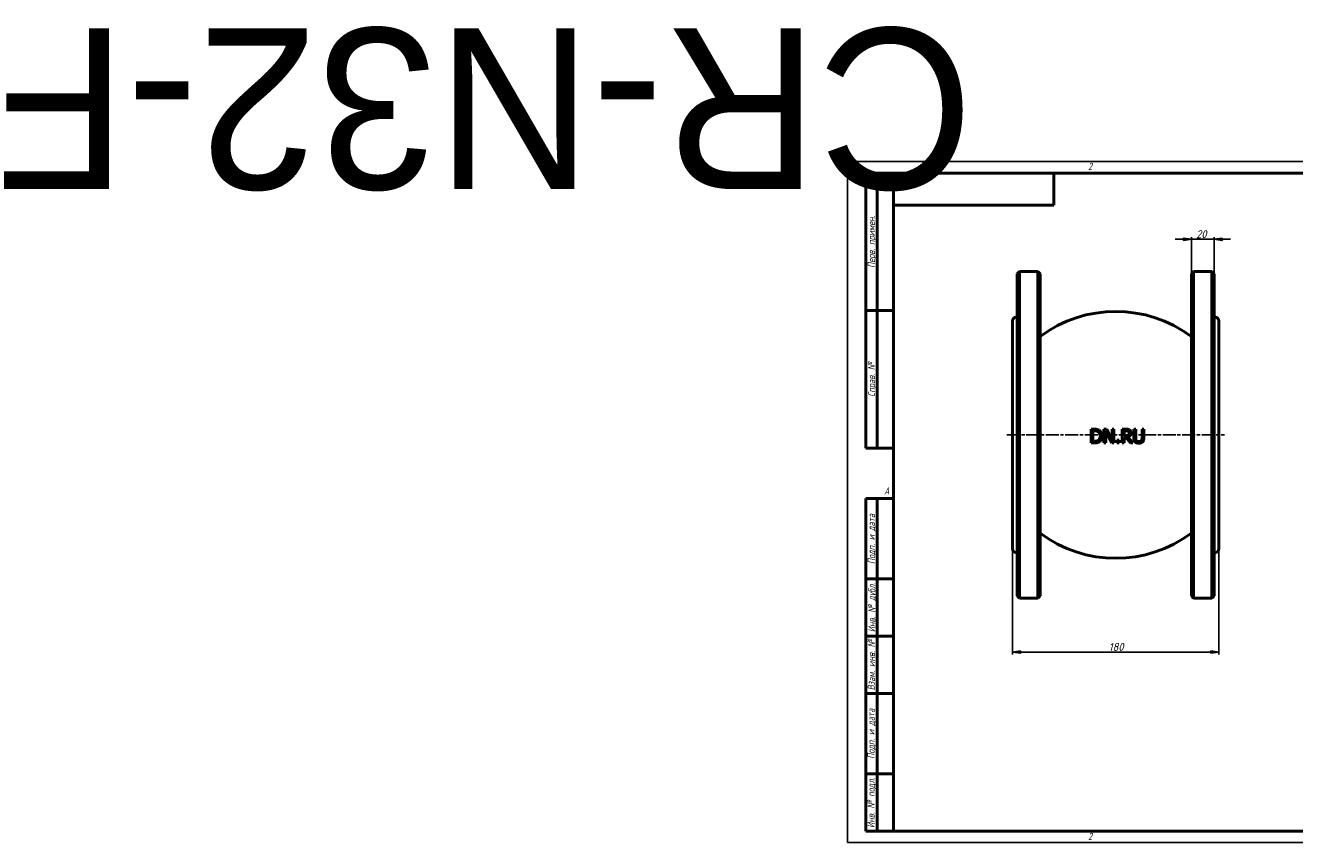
# Model space of a CAD drawing. Header units: millimetres. Extents: x -717 to 4891, y -139 to 713.
# Tile 1 of 4: x -717 to 390, y 0 to 713. Entities that reach past the tile are written whole.
import ezdxf
from ezdxf.enums import TextEntityAlignment as Align

# ---------------------------------------------------------------- set-up
doc = ezdxf.new("R2018")
doc.units = ezdxf.units.MM
doc.header["$LTSCALE"] = 2
doc.linetypes.add('CHAIN', pattern=[0.7087, 0.4724, -0.0591, 0.1181, -0.0591])
for name, color, linetype, lineweight in [('Видимый контур (ГОСТ)', 7, 'Continuous', 50), ('Кромка (ГОСТ)', 7, 'Continuous', 50), ('Обозначение (ГОСТ)', 7, 'Continuous', 25), ('Осевая линия (ГОСТ)', 7, 'Continuous', 25), ('Размер (ГОСТ)', 7, 'Continuous', 25), ('Эскизная геометрия (ГОСТ)', 7, 'Continuous', 50)]:
    doc.layers.add(name, color=color, linetype=linetype, lineweight=lineweight)
doc.styles.add('Альтернативный текст (ГОСТ)', font='arial.ttf', dxfattribs={"width": 0.8})
doc.styles.add('Обычный текст (ГОСТ)', font='GOST Common Italic.ttf')
doc.dimstyles.new('Обычный (ГОСТ)', dxfattribs={"dimscale": 2, "dimtxt": 3.5, "dimasz": 3.5, "dimexe": 1, "dimexo": 0, "dimgap": 0.5, "dimtad": 1, "dimrnd": 1e-08, "dimtxsty": 'Обычный текст (ГОСТ)', "dimblk": 'Filled-1', "dimcen": 0.09, "dimdle": 15, "dimclrd": 256, "dimclre": 256, "dimclrt": 256, "dimazin": 2, "dimtfac": 0.714286, "dimtdec": 3, "dimtmove": 0, "dimatfit": 3, "dimfxl": 1, "dimtolj": 1, "dimlwd": 25, "dimlwe": 25, "dimarcsym": 0})

# ---------------------------------------------------------------- blocks, each defined once
blk = doc.blocks.new('Рамки ГОСТ - Рамка')
at = {"layer": 'Кромка (ГОСТ)', "lineweight": 25}
for p, q in [((0, 0), (0, 297)), ((0, 297), (420, 297)), ((420, 297), (420, 0)), ((420, 0), (0, 0))]:
    blk.add_line(p, q, dxfattribs=at)
at = {"layer": 'Кромка (ГОСТ)'}
for p, q in [((210, 292), (210, 297)), ((415, 292), (20, 292)), ((20, 292), (20, 5)), ((415, 5), (415, 292)), ((20, 5), (415, 5)), ((210, 5), (210, 0))]:
    blk.add_line(p, q, dxfattribs=at)
at = {"layer": 'Кромка (ГОСТ)', "char_height": 3.17, "attachment_point": 1, "style": 'Альтернативный текст (ГОСТ)'}
for s, insert, width in [('\\fGOST Common|b0|i1;{\\H3.1700;2}', (105, 296.5), 5.2328), ('\\fGOST Common|b0|i1;{\\H3.1700;1}', (315.02, 296.44), 5.2327), ('\\fGOST Common|b0|i1;{\\H3.1700;A}', (16, 155), 5.1335), ('\\fGOST Common|b0|i1;{\\H3.1700;A}', (416, 148.5), 5.0704), ('\\fGOST Common|b0|i1;{\\H3.1700;2}', (104.99, 4.3), 5.2328), ('\\fGOST Common|b0|i1;{\\H3.1700;1}', (315, 4.14), 6.6287), ('\\fGOST Common|b0|i1;{\\H3.1700;Формат А3}', (370, 4.39), 25.2103)]:
    blk.add_mtext(s, dxfattribs=dict(at, insert=insert, width=width))
blk = doc.blocks.new('ГОСТ - Доп. графы 1')
at = {"layer": 'Эскизная геометрия (ГОСТ)'}
for p, q in [((-12, 0), (-12, 145)), ((-12, 145), (0, 145)), ((-7, 145), (-7, 0)), ((-12, 110), (-7, 110)), ((-7, 110), (0, 110)), ((-12, 85), (-7, 85)), ((-7, 85), (0, 85)), ((-12, 60), (-7, 60)), ((-7, 60), (0, 60)), ((-12, 25), (-7, 25)), ((-7, 25), (0, 25)), ((0, 0), (-12, 0))]:
    blk.add_line(p, q, dxfattribs=at)
at = {"layer": 'Обозначение (ГОСТ)', "char_height": 3.17, "attachment_point": 5, "rotation": 90, "style": 'Альтернативный текст (ГОСТ)'}
for s, insert, width in [('\\fGOST Common|b0|i1;{\\H3.1700;Подп. и дата}', (-9.37, 127.41), 34.7679), ('\\fGOST Common|b0|i1;{\\H3.1700;Инв. № дубл.}', (-8.95, 97.55), 24.8438), ('\\fGOST Common|b0|i1;{\\H3.1700;Взам. инв. №}', (-9.58, 72.53), 24.8669), ('\\fGOST Common|b0|i1;{\\H3.1700;Подп. и дата}', (-9.5, 42.47), 35.1486), ('\\fGOST Common|b0|i1;{\\H3.1700;Инв. № подл.}', (-9.5, 12.41), 24.9618)]:
    blk.add_mtext(s, dxfattribs=dict(at, insert=insert, width=width))
at = {"layer": 'Обозначение (ГОСТ)', "lineweight": 30, "flags": 17}
for tag, p in [('Подп._и_дата_2', (-3.53, 127.51)), ('Инв._номер_дубликата', (-3.41, 97.47)), ('Взамен_инв._номера', (-3.46, 72.53)), ('Подп._и_дата_1', (-3.42, 42.35)), ('ИНВЕНТАРНЫЙ_НОМЕР', (-3.33, 12.68))]:
    blk.add_attdef(tag, text='', height=3.17, rotation=90, dxfattribs=at).set_placement(p, align=Align.MIDDLE_CENTER)
blk = doc.blocks.new('ГОСТ - Доп. графы 2')
at = {"layer": 'Эскизная геометрия (ГОСТ)'}
for p, q in [((-12, 0), (-12, 120)), ((-12, 120), (0, 120)), ((-7, 0), (-7, 120)), ((-12, 60), (0, 60)), ((0, 0), (-12, 0))]:
    blk.add_line(p, q, dxfattribs=at)
at = {"layer": 'Обозначение (ГОСТ)', "char_height": 3.17, "attachment_point": 5, "rotation": 90, "style": 'Альтернативный текст (ГОСТ)'}
for s, insert, width in [('\\fGOST Common|b0|i1;{\\H3.1700;Перв. примен.}', (-9.19, 90.05), 60.0143), ('\\fGOST Common|b0|i1;{\\H3.1700;Справ. №}', (-9.1, 30), 59.9357)]:
    blk.add_mtext(s, dxfattribs=dict(at, insert=insert, width=width))
at = {"layer": 'Обозначение (ГОСТ)', "lineweight": 30, "flags": 17}
for tag, p in [('Первичная_применяемость', (-3.65, 90.03)), ('Справочный_номер', (-3.55, 30.02))]:
    blk.add_attdef(tag, text='', height=3.17, rotation=90, dxfattribs=at).set_placement(p, align=Align.MIDDLE_CENTER)
blk = doc.blocks.new('ГОСТ - Доп. графы 3')
at = {"layer": 'Эскизная геометрия (ГОСТ)'}
for p, q in [((0, 0), (70, 0)), ((70, 0), (70, -14)), ((70, -14), (0, -14))]:
    blk.add_line(p, q, dxfattribs=at)
at = {"layer": 'Обозначение (ГОСТ)', "lineweight": 30}
blk.add_attdef('ОБОЗНАЧЕНИЕ', text='', height=5, rotation=180, dxfattribs=at).set_placement((34.94, -6.97), align=Align.MIDDLE_CENTER)
blk = doc.blocks.new('Filled-1')
at = {"color": 0}
for p, q in [((0, 0), (-1, 0.14)), ((-1, 0.14), (-1, -0.14)), ((-1, 0), (0, 0)), ((-1, -0.14), (0, 0))]:
    blk.add_line(p, q, dxfattribs=at)
at = {"color": 0, "flags": 128}
blk.add_lwpolyline([(-1, -0.14), (0, 0), (-1, 0.14), (-1, -0.14)], dxfattribs=at)
at = {"color": 0}
blk.add_solid([(-1, -0.14), (0, 0), (-1, 0.14), (-1, -0.14)], dxfattribs=at)
blk = doc.blocks.new('*D9')
at = {"layer": 'Defpoints', "color": 0, "linetype": 'Continuous', "transparency": 16777216}
for p in [(144, 256.2), (324, 256.2), (324, 166.2)]:
    blk.add_point(p, dxfattribs=at)
at = {"layer": 'Размер (ГОСТ)', "linetype": 'Continuous', "lineweight": 25, "transparency": 16777216}
for p, q in [((144, 256.2), (144, 164.2)), ((324, 256.2), (324, 164.2)), ((151, 166.2), (317, 166.2))]:
    blk.add_line(p, q, dxfattribs=at)
at = {"layer": 'Размер (ГОСТ)', "linetype": 'Continuous', "lineweight": 25, "transparency": 16777216, "xscale": 7, "yscale": 7, "zscale": 7, "rotation": 180}
blk.add_blockref('Filled-1', (144, 166.2), dxfattribs=at)
at = {"layer": 'Размер (ГОСТ)', "linetype": 'Continuous', "lineweight": 25, "transparency": 16777216, "xscale": 7, "yscale": 7, "zscale": 7}
blk.add_blockref('Filled-1', (324, 166.2), dxfattribs=at)
at = {"layer": 'Размер (ГОСТ)', "linetype": 'Continuous', "lineweight": 25, "transparency": 16777216, "insert": (227.9, 174.2), "char_height": 7, "attachment_point": 1, "style": 'Обычный текст (ГОСТ)'}
blk.add_mtext('\\A1;180', dxfattribs=at)
blk = doc.blocks.new('*D10')
at = {"layer": 'Defpoints', "color": 0, "linetype": 'Continuous', "transparency": 16777216}
for p in [(320, 526.2), (300, 496.2), (320, 496.2)]:
    blk.add_point(p, dxfattribs=at)
at = {"layer": 'Размер (ГОСТ)', "linetype": 'Continuous', "lineweight": 25, "transparency": 16777216}
for p, q in [((293, 526.2), (286, 526.2)), ((300, 496.2), (300, 528.2)), ((300, 526.2), (307, 526.2)), ((307, 526.2), (313, 526.2)), ((320, 526.2), (313, 526.2)), ((320, 496.2), (320, 528.2)), ((327, 526.2), (334, 526.2))]:
    blk.add_line(p, q, dxfattribs=at)
at = {"layer": 'Размер (ГОСТ)', "linetype": 'Continuous', "lineweight": 25, "transparency": 16777216, "xscale": 7, "yscale": 7, "zscale": 7}
blk.add_blockref('Filled-1', (300, 526.2), dxfattribs=at)
at = {"layer": 'Размер (ГОСТ)', "linetype": 'Continuous', "lineweight": 25, "transparency": 16777216, "xscale": 7, "yscale": 7, "zscale": 7, "rotation": 180}
blk.add_blockref('Filled-1', (320, 526.2), dxfattribs=at)
at = {"layer": 'Размер (ГОСТ)', "linetype": 'Continuous', "lineweight": 25, "transparency": 16777216, "insert": (304.1, 534.2), "char_height": 7, "attachment_point": 1, "style": 'Обычный текст (ГОСТ)'}
blk.add_mtext('\\A1;20', dxfattribs=at)

msp = doc.modelspace()

# ---------------------------------------------------------------- linework, layer by layer
at = {"layer": 'Видимый контур (ГОСТ)'}
for p, q in [((147.983, 496.167), (149.983, 498.167)), ((147.983, 215.167), (147.983, 496.167)), ((149.983, 498.167), (149.983, 213.167)), ((149.983, 498.167), (165.983, 498.167)), ((165.983, 213.167), (165.983, 498.167)), ((167.983, 496.167), (165.983, 498.167)), ((167.983, 496.167), (167.983, 215.167)), ((299.983, 496.167), (301.983, 498.167)), ((299.983, 215.167), (299.983, 496.167)), ((301.983, 498.167), (301.983, 213.167)), ((301.983, 498.167), (317.983, 498.167)), ((317.983, 213.167), (317.983, 498.167)), ((319.983, 496.167), (317.983, 498.167)), ((319.983, 496.167), (319.983, 215.167)), ((143.983, 256.167), (143.983, 455.167)), ((146.983, 458.167), (147.983, 458.167)), ((319.983, 458.167), (320.983, 458.167)), ((323.983, 455.167), (323.983, 256.167)), ((215.283, 360.611), (212.55, 360.611)), ((212.55, 348.611), (212.55, 360.611)), ((214.145, 359.23), (215.36, 359.23)), ((214.145, 359.23), (214.145, 349.991)), ((226.009, 360.611), (223.743, 360.611)), ((223.743, 348.611), (223.743, 360.611)), ((225.231, 358.957), (225.231, 348.611)), ((225.231, 358.957), (230.54, 348.611)), ((230.842, 351.11), (226.009, 360.611)), ((232.33, 360.611), (230.842, 360.611)), ((230.842, 351.11), (230.842, 360.611)), ((232.33, 360.611), (232.33, 348.611)), ((242.852, 360.611), (239.759, 360.611)), ((239.759, 348.611), (239.759, 360.611)), ((241.354, 359.23), (241.354, 354.717)), ((241.354, 359.23), (242.939, 359.23)), ((242.754, 354.717), (241.354, 354.717)), ((251.448, 360.611), (249.853, 360.611)), ((249.853, 353.123), (249.853, 360.611)), ((251.448, 360.611), (251.448, 353.123)), ((258.537, 360.611), (256.942, 360.611)), ((256.942, 353.084), (256.942, 360.611)), ((258.537, 360.611), (258.537, 353.123)), ((212.55, 348.611), (215.312, 348.611)), ((215.36, 349.991), (214.145, 349.991)), ((223.743, 348.611), (225.231, 348.611)), ((230.54, 348.611), (232.33, 348.611)), ((236.997, 350.905), (235.072, 350.905)), ((235.072, 348.611), (235.072, 350.905)), ((235.072, 348.611), (236.997, 348.611)), ((236.997, 350.905), (236.997, 348.611)), ((239.759, 348.611), (241.354, 348.611)), ((241.354, 353.385), (241.354, 348.611)), ((241.354, 353.385), (243.182, 353.385)), ((243.182, 353.385), (246.975, 348.611)), ((249.046, 348.611), (244.777, 353.833)), ((246.975, 348.611), (249.046, 348.611)), ((146.983, 253.167), (147.983, 253.167)), ((319.983, 253.167), (320.983, 253.167)), ((147.983, 215.167), (149.983, 213.167)), ((149.983, 213.167), (165.983, 213.167)), ((167.983, 215.167), (165.983, 213.167)), ((299.983, 215.167), (301.983, 213.167)), ((301.983, 213.167), (317.983, 213.167)), ((319.983, 215.167), (317.983, 213.167))]:
    msp.add_line(p, q, dxfattribs=at)
for centre, radius, start, end in [((146.983, 455.167), 3, 90, 180), ((233.983, 353.314), 110, 53.130102, 126.869898), ((320.983, 455.167), 3, 0, 90), ((233.983, 358.02), 110, 233.130102, 306.869898), ((146.983, 256.167), 3, 180, 270), ((320.983, 256.167), 3, 270, 0)]:
    msp.add_arc(centre, radius, start, end, dxfattribs=at)
for points, knots in [([(219.581, 359.658), (218.96, 360.066), (218.27, 360.276), (217.114, 360.561), (216.151, 360.611), (215.283, 360.611)], [0, 0, 0, 0, 0.224842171, 0.224842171, 0.646870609, 0.646870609, 0.646870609, 0.646870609]), ([(215.36, 359.23), (216.452, 359.23), (217.063, 359.099), (217.826, 358.871), (218.188, 358.713), (218.531, 358.51)], [-0.24177952, -0.24177952, -0.24177952, -0.24177952, -0.120586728, -0.120586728, 0, 0, 0, 0]), ([(218.531, 358.51), (218.848, 358.316), (219.129, 358.079), (219.616, 357.507), (219.808, 357.185), (220.093, 356.509), (220.188, 356.165), (220.32, 355.422), (220.349, 355.019), (220.349, 354.62)], [-0.452238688, -0.452238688, -0.452238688, -0.452238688, -0.339975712, -0.339975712, -0.226438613, -0.226438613, -0.119746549, -0.119746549, 0, 0, 0, 0]), ([(220.349, 354.62), (220.349, 354.02), (220.292, 353.397), (220.04, 352.525), (219.882, 352.09), (219.324, 351.31), (219.024, 351.024), (218.676, 350.789)], [-0.60477576, -0.60477576, -0.60477576, -0.60477576, -0.28936017, -0.28936017, -0.127188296, -0.127188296, 0, 0, 0, 0]), ([(219.561, 349.573), (219.894, 349.793), (220.195, 350.051), (220.746, 350.65), (220.986, 350.986), (221.411, 351.731), (221.643, 352.229), (221.949, 353.438), (222.012, 354.017), (222.012, 354.601)], [0, 0, 0, 0, 0.120794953, 0.120794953, 0.245871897, 0.245871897, 0.379167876, 0.379167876, 0.496021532, 0.496021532, 0.496021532, 0.496021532]), ([(222.012, 354.601), (222.012, 355.387), (221.916, 356.178), (221.437, 357.599), (221.125, 358.108), (220.482, 358.95), (220.062, 359.338), (219.581, 359.658)], [0, 0, 0, 0, 0.235741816, 0.235741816, 0.450219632, 0.450219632, 0.710073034, 0.710073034, 0.710073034, 0.710073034]), ([(244.923, 355.34), (244.752, 355.169), (244.556, 355.038), (244.262, 354.916), (244.039, 354.828), (243.317, 354.732), (243.034, 354.717), (242.754, 354.717)], [-0.639446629, -0.639446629, -0.639446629, -0.639446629, -0.21946264, -0.21946264, -0.084082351, -0.084082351, 0, 0, 0, 0]), ([(245.905, 359.978), (245.69, 360.118), (245.463, 360.235), (244.959, 360.426), (244.375, 360.611), (242.852, 360.611)], [0, 0, 0, 0, 0.077104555, 0.077104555, 0.161961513, 0.161961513, 0.161961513, 0.161961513]), ([(242.939, 359.23), (243.643, 359.23), (244.017, 359.152), (244.432, 359.041), (244.648, 358.95), (244.845, 358.821)], [-0.129505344, -0.129505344, -0.129505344, -0.129505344, -0.07073757, -0.07073757, 0, 0, 0, 0]), ([(244.777, 353.833), (245.283, 354.021), (245.748, 354.288), (246.392, 354.881), (246.672, 355.194), (247.016, 355.872), (247.11, 356.143), (247.238, 356.729), (247.266, 357.041), (247.266, 357.353)], [0, 0, 0, 0, 0.162722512, 0.162722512, 0.263310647, 0.263310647, 0.324644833, 0.324644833, 0.391050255, 0.391050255, 0.391050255, 0.391050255]), ([(244.845, 358.821), (244.98, 358.73), (245.102, 358.622), (245.206, 358.496), (245.241, 358.453), (245.273, 358.41), (245.301, 358.368), (245.328, 358.327), (245.351, 358.287), (245.372, 358.248), (245.39, 358.216), (245.405, 358.185), (245.419, 358.155), (245.429, 358.132), (245.439, 358.11), (245.447, 358.089), (245.507, 357.943), (245.548, 357.791), (245.572, 357.637), (245.594, 357.501), (245.604, 357.364), (245.604, 357.226)], [-0.162113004, -0.162113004, -0.162113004, -0.162113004, -0.127828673, -0.127828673, -0.127828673, -0.116132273, -0.116132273, -0.116132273, -0.104792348, -0.104792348, -0.104792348, -0.095545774, -0.095545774, -0.095545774, -0.08859933, -0.08859933, -0.08859933, -0.041311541, -0.041311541, -0.041311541, 0, 0, 0, 0]), ([(245.604, 357.226), (245.604, 357.018), (245.59, 356.807), (245.555, 356.601), (245.553, 356.584), (245.55, 356.568), (245.547, 356.552), (245.525, 356.432), (245.498, 356.323), (245.467, 356.222), (245.457, 356.193), (245.448, 356.165), (245.438, 356.137), (245.419, 356.083), (245.399, 356.032), (245.377, 355.984), (245.269, 355.738), (245.117, 355.524), (244.923, 355.34)], [-0.184637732, -0.184637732, -0.184637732, -0.184637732, -0.136516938, -0.136516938, -0.136516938, -0.132743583, -0.132743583, -0.132743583, -0.10463137, -0.10463137, -0.10463137, -0.096469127, -0.096469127, -0.096469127, -0.080511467, -0.080511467, -0.080511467, 0, 0, 0, 0]), ([(247.266, 357.353), (247.266, 357.642), (247.241, 357.934), (247.119, 358.465), (247.031, 358.705), (246.841, 359.04), (246.706, 359.265), (246.302, 359.689), (246.112, 359.845), (245.905, 359.978)], [0, 0, 0, 0, 0.086714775, 0.086714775, 0.163413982, 0.163413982, 0.202392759, 0.202392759, 0.230755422, 0.230755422, 0.230755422, 0.230755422]), ([(215.312, 348.611), (215.965, 348.611), (216.684, 348.64), (217.731, 348.798), (218.085, 348.882), (218.848, 349.168), (219.214, 349.355), (219.561, 349.573)], [0, 0, 0, 0, 0.198788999, 0.198788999, 0.321173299, 0.321173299, 0.44502537, 0.44502537, 0.44502537, 0.44502537]), ([(218.676, 350.789), (218.393, 350.59), (218.089, 350.433), (217.588, 350.252), (217.263, 350.148), (216.271, 350.014), (215.809, 349.991), (215.36, 349.991)], [-0.612208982, -0.612208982, -0.612208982, -0.612208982, -0.30441439, -0.30441439, -0.136652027, -0.136652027, 0, 0, 0, 0]), ([(249.853, 353.123), (249.853, 352.53), (249.894, 351.901), (250.11, 350.906), (250.229, 350.584), (250.543, 349.99), (250.751, 349.712), (251.001, 349.466)], [0, 0, 0, 0, 0.177951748, 0.177951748, 0.305781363, 0.305781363, 0.446380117, 0.446380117, 0.446380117, 0.446380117]), ([(251.001, 349.466), (251.178, 349.288), (251.373, 349.133), (251.804, 348.861), (252.035, 348.748), (252.666, 348.514), (253.27, 348.358), (254.19, 348.358)], [0, 0, 0, 0, 0.076282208, 0.076282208, 0.154909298, 0.154909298, 0.281484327, 0.281484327, 0.281484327, 0.281484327]), ([(251.963, 350.701), (251.834, 350.897), (251.733, 351.106), (251.583, 351.549), (251.448, 352.041), (251.448, 353.123)], [0, 0, 0, 0, 0.07089193, 0.07089193, 0.140598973, 0.140598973, 0.140598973, 0.140598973]), ([(254.19, 349.719), (253.798, 349.719), (253.391, 349.764), (252.746, 349.991), (252.551, 350.113), (252.236, 350.353), (252.087, 350.514), (251.963, 350.701)], [0, 0, 0, 0, 0.119729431, 0.119729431, 0.208451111, 0.208451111, 0.322636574, 0.322636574, 0.322636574, 0.322636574]), ([(256.427, 350.701), (256.328, 350.551), (256.21, 350.418), (255.931, 350.181), (255.774, 350.083), (255.456, 349.934), (255.239, 349.849), (254.697, 349.74), (254.443, 349.719), (254.19, 349.719)], [0, 0, 0, 0, 0.054222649, 0.054222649, 0.110531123, 0.110531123, 0.160645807, 0.160645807, 0.203181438, 0.203181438, 0.203181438, 0.203181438]), ([(254.19, 348.358), (254.641, 348.358), (255.11, 348.391), (255.808, 348.542), (256.167, 348.643), (256.864, 349.016), (257.141, 349.222), (257.39, 349.466)], [0, 0, 0, 0, 0.137485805, 0.137485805, 0.217729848, 0.217729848, 0.280662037, 0.280662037, 0.280662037, 0.280662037]), ([(256.942, 353.084), (256.942, 352.687), (256.923, 352.257), (256.829, 351.665), (256.786, 351.465), (256.633, 351.056), (256.54, 350.873), (256.427, 350.701)], [0, 0, 0, 0, 0.118972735, 0.118972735, 0.179244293, 0.179244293, 0.233140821, 0.233140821, 0.233140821, 0.233140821]), ([(257.39, 349.466), (257.604, 349.671), (257.787, 349.9), (258.146, 350.509), (258.244, 350.827), (258.478, 351.667), (258.537, 352.422), (258.537, 353.123)], [0, 0, 0, 0, 0.089417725, 0.089417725, 0.212476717, 0.212476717, 0.723783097, 0.723783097, 0.723783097, 0.723783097])]:
    msp.add_open_spline(points, degree=3, knots=knots, dxfattribs=at)
at = {"layer": 'Осевая линия (ГОСТ)', "linetype": 'CHAIN', "ltscale": 11.993792}
msp.add_line((138.983, 355.667), (328.983, 355.667), dxfattribs=at)

# ---------------------------------------------------------------- block references
ref = msp.add_blockref('ГОСТ - Доп. графы 3', (40, 584), dxfattribs=dict(xscale=2, yscale=2, zscale=2))
lines = msp.add_mtext('CR-N32-F', dxfattribs={"layer": 'Обозначение (ГОСТ)', "insert": (109.884, 570.065), "char_height": 140.2497, "attachment_point": 1, "rotation": 180})
ref.add_attrib('ОБОЗНАЧЕНИЕ', '', (109.884, 570.065)).embed_mtext(lines)
at = {"xscale": 2, "yscale": 2, "zscale": 2}
for name, p in [('Рамки ГОСТ - Рамка', (0, 0)), ('ГОСТ - Доп. графы 2', (40, 344)), ('ГОСТ - Доп. графы 1', (40, 10))]:
    msp.add_blockref(name, p, dxfattribs=at)

# ---------------------------------------------------------------- dimensions: what is measured, and where the dimension line sits
at = {"layer": 'Размер (ГОСТ)', "linetype": 'Continuous', "lineweight": 25}
for base, p1, p2, override, picture, middle in [((319.983, 526.167), (299.983, 496.167), (319.983, 496.167), {"dimgap": 0.5, "dimdec": 2, "dimtol": 0, "dimlim": 0, "dimtp": 0, "dimtm": 0, "dimtdec": 3, "dimtofl": 0}, '*D10', (308.983, 526.167)), ((323.983, 166.167), (143.983, 256.167), (323.983, 256.167), {"dimgap": 0.5, "dimdec": 2, "dimtol": 0, "dimlim": 0, "dimtp": 0, "dimtm": 0, "dimtdec": 3, "dimtofl": 0, "dimatfit": 1}, '*D9', (233.983, 166.167))]:
    dim = msp.add_linear_dim(base=base, p1=p1, p2=p2, angle=180, dimstyle='Обычный (ГОСТ)', override=override, dxfattribs=at)
    dim.commit()
    dim.dimension.update_dxf_attribs({"geometry": picture, "text_midpoint": middle, "dimtype": 160})

doc.saveas('drawing.dxf')
